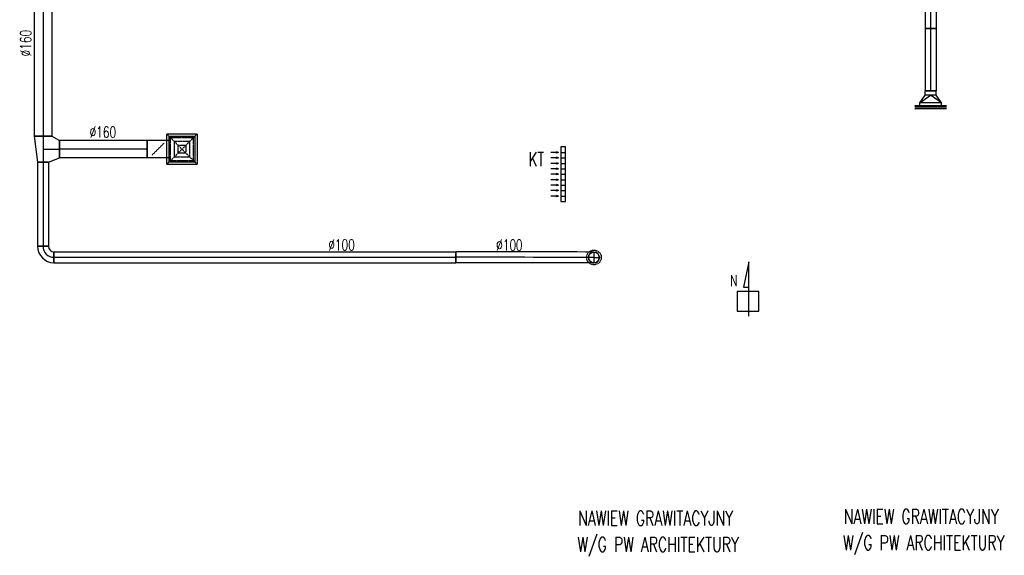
# Model space of a CAD drawing. Extents: x -7228 to 74941, y -112898 to 85621.
# Tile 142 of 256: x 19174 to 20077, y -10898 to -10407. Entities that reach past the tile are written whole.
import ezdxf

# ---------------------------------------------------------------- set-up
doc = ezdxf.new("R2010")
doc.units = 0
doc.linetypes.add('DASHED', pattern=[0.75, 0.5, -0.25])
doc.layers.get('0').update_dxf_attribs({"color": 101, "linetype": 'CONTINUOUS'})
for name, color, linetype in [('E35', 6, 'CONTINUOUS'), ('FLUID-W15A', 7, 'CONTINUOUS'), ('FLUID-W15A-SYM', 7, 'CONTINUOUS'), ('FLUID-W15B', 7, 'CONTINUOUS'), ('FLUID-W15B-SYM', 7, 'CONTINUOUS'), ('m-went-odnośniki', 255, 'CONTINUOUS'), ('m-went-opis', 86, 'CONTINUOUS'), ('m-went-urządzenia', 51, 'CONTINUOUS')]:
    doc.layers.add(name, color=color, linetype=linetype)
doc.styles.add('tab-bud$0$ROMANS', font='romans', dxfattribs={"width": 0.7})
doc.linetypes.add('ZIGZAG', pattern='A,0.00254,-5.08,[131,ltypeshp.shx,S=5.08,R=0,X=-5.08,Y=0],-10.16,[131,ltypeshp.shx,S=5.08,R=180,X=5.08,Y=0],-5.08', length=20.32254)

# ---------------------------------------------------------------- blocks, each defined once
blk = doc.blocks.new('*U6197')
at = {"color": 4, "linetype": 'Continuous'}
for p, q in [((-138.5, 138.5), (138.5, 138.5)), ((-138.5, 138.5), (-138.5, -138.5)), ((138.5, -138.5), (138.5, 138.5)), ((138.5, -138.5), (-138.5, -138.5))]:
    blk.add_line(p, q, dxfattribs=at)
at = {"color": 4, "linetype": 'DASHED'}
for p, q in [((-138.5, 138.5), (0, 0)), ((-103.9, 103.9), (103.9, 103.9)), ((-103.9, 103.9), (-103.9, -103.9)), ((138.5, 138.5), (0, 0)), ((103.9, -103.9), (103.9, 103.9)), ((-138.5, -138.5), (0, 0)), ((-69.2, 69.2), (69.2, 69.2)), ((-69.2, 69.2), (-69.2, -69.2)), ((-34.6, 34.6), (34.6, 34.6)), ((-34.6, 34.6), (-34.6, -34.6)), ((138.5, -138.5), (0, 0)), ((34.6, -34.6), (34.6, 34.6)), ((69.2, -69.2), (69.2, 69.2)), ((69.2, -69.2), (-69.2, -69.2)), ((34.6, -34.6), (-34.6, -34.6)), ((103.9, -103.9), (-103.9, -103.9)), ((0, -219), (-56.6, -162.4)), ((0, -219), (56.6, -275.6))]:
    blk.add_line(p, q, dxfattribs=at)
at = {"color": 0, "linetype": 'ByBlock', "lineweight": -2}
for p, q in [((-120, -120), (-120, 120)), ((120, 120), (-120, 120)), ((120, 120), (120, -120)), ((-120, -120), (120, -120)), ((-80, -120), (-80, -318)), ((80, -120), (80, -318))]:
    blk.add_line(p, q, dxfattribs=at)
at = {"color": 1, "linetype": 'Continuous', "lineweight": -2}
blk.add_line((80, -318), (-80, -318), dxfattribs=at)
at = {"color": 4, "linetype": 'Continuous'}
blk.add_lwpolyline([(-2.5, -219, 5, 5, 1), (2.5, -219, 5, 5, 1)], format="xyseb", close=True, dxfattribs=at)
blk = doc.blocks.new('*U6165')
at = {"color": 1, "linetype": 'Continuous', "lineweight": -2}
for p, q in [((-862.5, -80), (-862.5, 80)), ((862.5, 80), (862.5, -80))]:
    blk.add_line(p, q, dxfattribs=at)
at = {"color": 0, "linetype": 'ByBlock', "lineweight": -2}
for p, q in [((-862.5, 80), (862.5, 80)), ((-862.5, -80), (862.5, -80))]:
    blk.add_line(p, q, dxfattribs=at)
at = {"layer": 'FLUID-W15A-SYM', "color": 2, "linetype": 'Continuous'}
blk.add_line((-862.5, 0), (862.5, 0), dxfattribs=at)
blk = doc.blocks.new('*U6166')
at = {"color": 0, "linetype": 'ByBlock', "lineweight": -2}
for p, q in [((-120, 80), (-80, 150)), ((120, 50), (80, 150)), ((-120, -80), (120, -50))]:
    blk.add_line(p, q, dxfattribs=at)
at = {"color": 1, "linetype": 'Continuous', "lineweight": -2}
for p, q in [((-80, 150), (80, 150)), ((-120, -80), (-120, 80)), ((120, 50), (120, -50))]:
    blk.add_line(p, q, dxfattribs=at)
at = {"layer": 'FLUID-W15A-SYM', "color": 2, "linetype": 'Continuous'}
for p, q in [((0, 0), (0, 150)), ((-120, 0), (120, 0))]:
    blk.add_line(p, q, dxfattribs=at)
blk = doc.blocks.new('*U6167')
at = {"color": 1, "linetype": 'Continuous', "lineweight": -2}
for p, q in [((0, -80), (0, 80)), ((806, 80), (806, -80))]:
    blk.add_line(p, q, dxfattribs=at)
at = {"color": 1, "linetype": 'ZIGZAG', "lineweight": -2, "ltscale": 0.4}
for points in [[(806, 80), (0, 80)], [(806, -80), (0, -80)]]:
    blk.add_spline(points, degree=3, dxfattribs=at)
at = {"layer": 'FLUID-W15A-SYM', "color": 2, "linetype": 'Continuous', "start_tangent": (-1, 0), "end_tangent": (-1, 0)}
blk.add_spline([(806, 0), (0, 0)], degree=3, dxfattribs=at)
blk = doc.blocks.new('*U6168')
at = {"color": 1, "linetype": 'Continuous', "lineweight": -2}
for p, q in [((-385.5, -50), (-385.5, 50)), ((385.5, 50), (385.5, -50))]:
    blk.add_line(p, q, dxfattribs=at)
at = {"color": 0, "linetype": 'ByBlock', "lineweight": -2}
for p, q in [((-385.5, 50), (385.5, 50)), ((-385.5, -50), (385.5, -50))]:
    blk.add_line(p, q, dxfattribs=at)
at = {"layer": 'FLUID-W15A-SYM', "color": 2, "linetype": 'Continuous'}
blk.add_line((-385.5, 0), (385.5, 0), dxfattribs=at)
blk = doc.blocks.new('*U6169')
at = {"color": 1, "linetype": 'Continuous', "lineweight": -2}
for p, q in [((-75, -25), (-75, 75)), ((75, -75), (-25, -75))]:
    blk.add_line(p, q, dxfattribs=at)
at = {"color": 0, "linetype": 'ByBlock', "lineweight": -2}
for radius in [150, 50]:
    blk.add_arc((-75, -75), radius, 0, 90, dxfattribs=at)
at = {"layer": 'FLUID-W15A-SYM', "color": 2, "linetype": 'Continuous'}
blk.add_arc((-75, -75), 100, 0, 90, dxfattribs=at)
blk = doc.blocks.new('*U6170')
at = {"color": 1, "linetype": 'Continuous', "lineweight": -2}
for p, q in [((-1842.5, -50), (-1842.5, 50)), ((1842.5, 50), (1842.5, -50))]:
    blk.add_line(p, q, dxfattribs=at)
at = {"color": 0, "linetype": 'ByBlock', "lineweight": -2}
for p, q in [((-1842.5, 50), (1842.5, 50)), ((-1842.5, -50), (1842.5, -50))]:
    blk.add_line(p, q, dxfattribs=at)
at = {"layer": 'FLUID-W15A-SYM', "color": 2, "linetype": 'Continuous'}
blk.add_line((-1842.5, 0), (1842.5, 0), dxfattribs=at)
blk = doc.blocks.new('*U6171')
at = {"color": 4, "linetype": 'DASHED'}
blk.add_circle((0, 0), 67.5, dxfattribs=at)
at = {"color": 0, "linetype": 'ByBlock', "lineweight": -2}
blk.add_circle((0, 0), 50, dxfattribs=at)
blk = doc.blocks.new('*U6172')
at = {"color": 1, "linetype": 'Continuous', "lineweight": -2}
blk.add_line((0, -50), (0, 50), dxfattribs=at)
at = {"color": 4, "linetype": 'DASHED', "lineweight": -2}
blk.add_arc((1265.6, -2.3), 50, 89.89809, 269.89809, dxfattribs=at)
at = {"color": 0, "lineweight": -2}
blk.add_arc((1265.6, -2.3), 50, 269.89809, 89.89809, dxfattribs=at)
at = {"color": 1, "linetype": 'ZIGZAG', "lineweight": -2, "ltscale": 0.4}
for points in [[(1265.7, 47.7), (0, 50)], [(1265.5, -52.3), (0, -50)]]:
    blk.add_spline(points, degree=3, dxfattribs=at)
at = {"layer": 'FLUID-W15A-SYM', "color": 2, "linetype": 'Continuous'}
for p, q in [((1265.7, 47.7), (1265.5, -52.3)), ((1265.6, -2.3), (1315.6, -2.3))]:
    blk.add_line(p, q, dxfattribs=at)
at = {"layer": 'FLUID-W15A-SYM', "color": 2, "linetype": 'Continuous', "start_tangent": (-0.999998, 0.001779), "end_tangent": (-1, 0)}
blk.add_spline([(1265.6, -2.3), (0, 0)], degree=3, dxfattribs=at)
blk = doc.blocks.new('*U6199')
at = {"color": 0, "linetype": 'ByBlock', "lineweight": -2}
for p, q in [((40, 100), (-30, 50)), ((70, 100), (40, 100)), ((-30, 50), (-70, 50)), ((-30, -50), (-70, -50)), ((40, -100), (-30, -50)), ((70, -100), (40, -100))]:
    blk.add_line(p, q, dxfattribs=at)
at = {"color": 4, "linetype": 'Continuous'}
for p, q in [((40, 100), (-30, 0)), ((40, 100), (40, -100)), ((-30, 50), (-30, -50)), ((40, -100), (-30, 0))]:
    blk.add_line(p, q, dxfattribs=at)
at = {"color": 1, "linetype": 'Continuous', "lineweight": -2}
for p, q in [((70, 145), (70, -145)), ((-70, -50), (-70, 50))]:
    blk.add_line(p, q, dxfattribs=at)
blk = doc.blocks.new('*U6016')
at = {"color": 4, "linetype": 'Continuous'}
blk.add_line((-145, 25), (145, 25), dxfattribs=at)
at = {"color": 0, "linetype": 'ByBlock', "lineweight": -2}
for p, q in [((-145, 10), (145, 10)), ((-100, 0), (-100, 10)), ((100, 0), (100, 10))]:
    blk.add_line(p, q, dxfattribs=at)
blk = doc.blocks.new('*U6200')
at = {"color": 1, "linetype": 'Continuous', "lineweight": -2}
for p, q in [((-1104.5, -50), (-1104.5, 50)), ((1104.5, 50), (1104.5, -50))]:
    blk.add_line(p, q, dxfattribs=at)
at = {"color": 0, "linetype": 'ByBlock', "lineweight": -2}
for p, q in [((-1104.5, 50), (1104.5, 50)), ((-1104.5, -50), (1104.5, -50))]:
    blk.add_line(p, q, dxfattribs=at)
at = {"layer": 'FLUID-W15B-SYM', "color": 2, "linetype": 'Continuous'}
blk.add_line((-1104.5, 0), (1104.5, 0), dxfattribs=at)
blk = doc.blocks.new('*U6201')
at = {"color": 1, "linetype": 'Continuous', "lineweight": -2}
for p, q in [((-50, 571.4), (50, 571.4)), ((50, 0), (-50, 0))]:
    blk.add_line(p, q, dxfattribs=at)
at = {"color": 1, "linetype": 'ZIGZAG', "lineweight": -2, "ltscale": 0.4}
for points in [[(-50, 571.4), (-50, 0)], [(50, 571.4), (50, 0)]]:
    blk.add_spline(points, degree=3, dxfattribs=at)
at = {"layer": 'FLUID-W15B-SYM', "color": 2, "linetype": 'Continuous', "start_tangent": (0, -1), "end_tangent": (0, -1)}
blk.add_spline([(0, 571.4), (0, 0)], degree=3, dxfattribs=at)
blk = doc.blocks.new('KT')
at = {"layer": 'm-went-urządzenia'}
for points in [[(55475.1, 10960.33), (55475.71, 10962.01), (55474.49, 10962.01)], [(55480.1, 10960.33), (55480.71, 10962.01), (55479.49, 10962.01)], [(55485.1, 10960.33), (55485.71, 10962.01), (55484.49, 10962.01)], [(55490.1, 10960.33), (55490.71, 10962.01), (55489.49, 10962.01)], [(55495.1, 10960.33), (55495.71, 10962.01), (55494.49, 10962.01)], [(55500.1, 10960.33), (55500.71, 10962.01), (55499.49, 10962.01)], [(55505.1, 10960.33), (55505.71, 10962.01), (55504.49, 10962.01)], [(55510.1, 10960.33), (55510.71, 10962.01), (55509.49, 10962.01)], [(55515.1, 10960.33), (55515.71, 10962.01), (55514.49, 10962.01)]]:
    blk.add_hatch(color=7, dxfattribs=at).paths.add_polyline_path(points)
at = {"layer": 'm-went-urządzenia', "color": 7}
for p, q in [((55475.1, 10960.33, 0), (55475.1, 10967.21, 0)), ((55480.1, 10960.33, 0), (55480.1, 10967.21, 0)), ((55485.1, 10960.33, 0), (55485.1, 10967.21, 0)), ((55490.1, 10960.33, 0), (55490.1, 10967.21, 0)), ((55495.1, 10960.33, 0), (55495.1, 10967.21, 0)), ((55500.1, 10960.33, 0), (55500.1, 10967.21, 0)), ((55505.1, 10960.33, 0), (55505.1, 10967.21, 0)), ((55510.1, 10960.33, 0), (55510.1, 10967.21, 0)), ((55515.1, 10960.33, 0), (55515.1, 10967.21, 0)), ((55475.1, 10960.33, 0), (55474.49, 10962.01, 0)), ((55474.49, 10962.01, 0), (55475.71, 10962.01, 0)), ((55475.09, 10958.31, 0), (55475.09, 10953.74, 0)), ((55475.1, 10960.33, 0), (55475.71, 10962.01, 0)), ((55480.1, 10960.33, 0), (55479.49, 10962.01, 0)), ((55479.49, 10962.01, 0), (55480.71, 10962.01, 0)), ((55480.09, 10958.31, 0), (55480.09, 10953.74, 0)), ((55480.1, 10960.33, 0), (55480.71, 10962.01, 0)), ((55485.1, 10960.33, 0), (55484.49, 10962.01, 0)), ((55484.49, 10962.01, 0), (55485.71, 10962.01, 0)), ((55485.09, 10958.31, 0), (55485.09, 10953.74, 0)), ((55485.1, 10960.33, 0), (55485.71, 10962.01, 0)), ((55490.1, 10960.33, 0), (55489.49, 10962.01, 0)), ((55489.49, 10962.01, 0), (55490.71, 10962.01, 0)), ((55490.09, 10958.31, 0), (55490.09, 10953.74, 0)), ((55490.1, 10960.33, 0), (55490.71, 10962.01, 0)), ((55495.1, 10960.33, 0), (55494.49, 10962.01, 0)), ((55494.49, 10962.01, 0), (55495.71, 10962.01, 0)), ((55495.09, 10958.31, 0), (55495.09, 10953.74, 0)), ((55495.1, 10960.33, 0), (55495.71, 10962.01, 0)), ((55500.1, 10960.33, 0), (55499.49, 10962.01, 0)), ((55499.49, 10962.01, 0), (55500.71, 10962.01, 0)), ((55500.09, 10958.31, 0), (55500.09, 10953.74, 0)), ((55500.1, 10960.33, 0), (55500.71, 10962.01, 0)), ((55505.1, 10960.33, 0), (55504.49, 10962.01, 0)), ((55504.49, 10962.01, 0), (55505.71, 10962.01, 0)), ((55505.09, 10958.31, 0), (55505.09, 10953.74, 0)), ((55505.1, 10960.33, 0), (55505.71, 10962.01, 0)), ((55510.1, 10960.33, 0), (55509.49, 10962.01, 0)), ((55509.49, 10962.01, 0), (55510.71, 10962.01, 0)), ((55510.09, 10958.31, 0), (55510.09, 10953.74, 0)), ((55510.1, 10960.33, 0), (55510.71, 10962.01, 0)), ((55515.1, 10960.33, 0), (55514.49, 10962.01, 0)), ((55514.49, 10962.01, 0), (55515.71, 10962.01, 0)), ((55515.09, 10958.31, 0), (55515.09, 10953.74, 0)), ((55515.1, 10960.33, 0), (55515.71, 10962.01, 0))]:
    blk.add_line(p, q, dxfattribs=at)
at = {"layer": 'm-went-urządzenia', "elevation": 0}
blk.add_lwpolyline([(55470.09, 10953.74), (55520.09, 10953.74), (55520.09, 10958.31), (55470.09, 10958.31)], close=True, dxfattribs=at)
blk = doc.blocks.new('A$C5CDC0A6C')
at = {"layer": 'm-went-odnośniki'}
for p, q in [((1141.7, -4802.81), (1137.03, -4826.18)), ((1141.7, -4852.68), (1141.7, -4802.81)), ((1137.03, -4826.18), (1141.7, -4826.18)), ((1151.08, -4830), (1131.09, -4830)), ((1131.09, -4830), (1131.09, -4848)), ((1151.08, -4848), (1151.08, -4830)), ((1131.09, -4848), (1151.08, -4848))]:
    blk.add_line(p, q, dxfattribs=at)
at = {"layer": 'FLUID-W15A', "color": 1, "linetype": 'Continuous', "zscale": 0.1}
for name, p, xscale, yscale, rotation in [('*U6165', (494.75, -4601.24), 0.1, 0.1, 269.9999999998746), ('*U6166', (494.75, -4699.52), 0.1000000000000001, 0.1000000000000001, 269.9999999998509), ('*U6167', (509.75, -4699.52), 0.1, 0.1, 359.9999999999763), ('*U6197', (622.15, -4699.52), 0.1000000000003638, 0.1000000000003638, 269.9999999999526), ('*U6168', (494.75, -4750.07), 0.1, 0.1, 269.9999999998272), ('*U6169', (497.25, -4796.12), 0.1, 0.1, 179.9999999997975), ('*U6170', (689, -4798.62), 0.1, 0.1, 359.9999999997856), ('*U6172', (873.25, -4798.62), 0.1, 0.1, 359.9999999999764)]:
    blk.add_blockref(name, p, dxfattribs=dict(at, xscale=xscale, yscale=yscale, rotation=rotation))
at = {"layer": 'FLUID-W15A', "color": 1, "linetype": 'Continuous', "xscale": 0.09999999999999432, "yscale": 0.1000000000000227, "zscale": 0.1}
blk.add_blockref('*U6171', (999.81, -4798.84), dxfattribs=at)
at = {"layer": 'FLUID-W15B', "color": 1, "linetype": 'Continuous'}
for name, p, xscale, yscale, zscale, rotation in [('*U6200', (1308.4, -4478.39), 0.1, 0.1, 0.1, 269.9999999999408), ('*U6199', (1308.4, -4652.98), 0.1000000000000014, 0.1000000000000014, 0.09999999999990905, 269.9999999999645), ('*U6016', (1308.4, -4659.98), 0.1, 0.1, 0.1, 179.9999999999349)]:
    blk.add_blockref(name, p, dxfattribs=dict(at, xscale=xscale, yscale=yscale, zscale=zscale, rotation=rotation))
at = {"layer": 'FLUID-W15B', "color": 1, "linetype": 'Continuous', "xscale": 0.1, "yscale": 0.1, "zscale": 0.1}
blk.add_blockref('*U6201', (1308.4, -4645.98), dxfattribs=at)
at = {"layer": 'm-went-urządzenia', "rotation": 90}
blk.add_blockref('KT', (11927.6, -60217.65, 0), dxfattribs=at)
at = {"layer": 'm-went-opis', "style": 'tab-bud$0$ROMANS', "width": 0.7}
for s, height, rotation, p in [('%%c160', 10.109, 90, (483.94, -4614.56, 0)), ('KT', 12.78, 359.94143, (939.87, -4715.13, 0)), ('NAWIEW GRAWITACYJNY', 13.4465, 0, (985.33, -5044.72)), ('NAWIEW GRAWITACYJNY', 13.4465, 0, (1228.8, -5043.16)), ('W/G PW ARCHITEKTURY', 13.4465, 0, (984.66, -5068.62)), ('W/G PW ARCHITEKTURY', 13.4465, 0, (1228.14, -5067.05))]:
    blk.add_text(s, height=height, rotation=rotation, dxfattribs=at).set_placement(p)
for s, height, p in [('%%c160', 10.109, (537.5, -4689, 0)), ('%%c100', 10.109, (756.34, -4792.36, 0)), ('%%c100', 10.109, (910.14, -4792.53, 0)), ('N', 10.11, (1124.79, -4825.18, -2890.06))]:
    blk.add_text(s, height=height, dxfattribs=at).set_placement(p)

msp = doc.modelspace()

# ---------------------------------------------------------------- block references
at = {"layer": 'E35'}
msp.add_blockref('A$C5CDC0A6C', (18700.703, -5826.119), dxfattribs=at)

doc.saveas('drawing.dxf')
